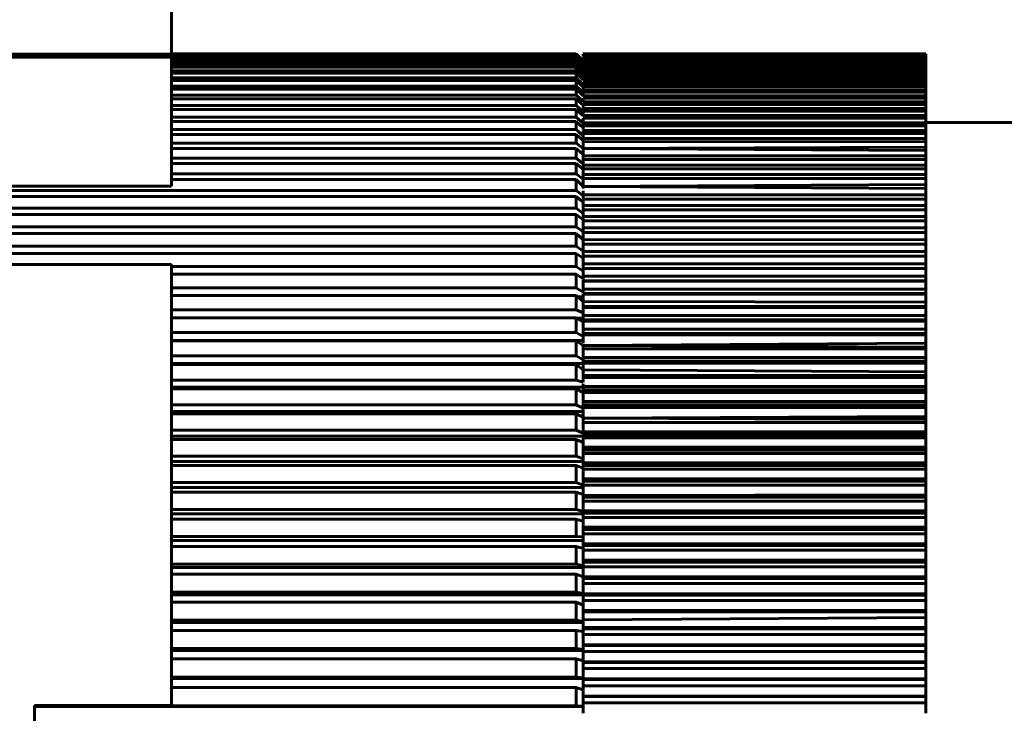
# Model space of a CAD drawing. Header units: millimetres. Extents: x -66 to 68, y -118 to 118.
# Tile 10 of 13: x 32 to 46, y 44 to 54. Entities that reach past the tile are written whole.
import ezdxf

# ---------------------------------------------------------------- set-up
doc = ezdxf.new("R2010")
doc.units = ezdxf.units.MM
doc.linetypes.add('K5LT_BASIC', pattern=[0])
doc.layers.add('Системный слой (1)', color=7, linetype='Continuous', true_color=0x6c6c6c)

# ---------------------------------------------------------------- blocks, each defined once
blk = doc.blocks.new('U12')
at = {"layer": 'Системный слой (1)', "color": 143, "linetype": 'K5LT_BASIC', "lineweight": 60, "true_color": 0x33acca}
for p, q in [((40, 47.938), (40, 47.918)), ((40, 47.876), (40, 47.905))]:
    blk.add_line(p, q, dxfattribs=at)
blk = doc.blocks.new('U13')
at = {"layer": 'Системный слой (1)', "color": 143, "linetype": 'K5LT_BASIC', "lineweight": 60, "true_color": 0x33acca}
for q in [(40, 48.742), (40, 48.687)]:
    blk.add_line((40, 48.644), q, dxfattribs=at)
blk = doc.blocks.new('U17')
at = {"layer": 'Системный слой (1)', "color": 143, "linetype": 'K5LT_BASIC', "lineweight": 60, "true_color": 0x33acca}
for p, q in [((40, 47.382), (40, 47.424)), ((40, 47.368), (40, 47.382)), ((40, 47.305), (40, 47.368)), ((40, 47.286), (40, 47.305))]:
    blk.add_line(p, q, dxfattribs=at)
blk = doc.blocks.new('U18')
at = {"layer": 'Системный слой (1)', "color": 143, "linetype": 'K5LT_BASIC', "lineweight": 60, "true_color": 0x33acca}
for p, q in [((40, 52.455), (40, 52.449)), ((40, 52.449), (40, 52.416))]:
    blk.add_line(p, q, dxfattribs=at)
blk = doc.blocks.new('U22')
at = {"layer": 'Системный слой (1)', "color": 143, "linetype": 'K5LT_BASIC', "lineweight": 60, "true_color": 0x33acca}
for p, q in [((40, 44.402), (40, 44.376)), ((40, 44.287), (40, 44.371))]:
    blk.add_line(p, q, dxfattribs=at)
blk = doc.blocks.new('U24')
at = {"layer": 'Системный слой (1)', "color": 143, "linetype": 'K5LT_BASIC', "lineweight": 60, "true_color": 0x33acca}
for p, q in [((40, 52.017), (40, 51.976)), ((40, 52.009), (40, 51.976)), ((40, 52.009), (40, 51.976)), ((40, 51.988), (40, 51.97)), ((40, 51.97), (40, 51.976))]:
    blk.add_line(p, q, dxfattribs=at)
blk = doc.blocks.new('U25')
at = {"layer": 'Системный слой (1)', "color": 143, "linetype": 'K5LT_BASIC', "lineweight": 60, "true_color": 0x33acca}
for p, q in [((40, 52.15), (40, 52.204)), ((40, 52.169), (40, 52.149)), ((40, 52.169), (40, 52.15))]:
    blk.add_line(p, q, dxfattribs=at)
blk = doc.blocks.new('U29')
at = {"layer": 'Системный слой (1)', "color": 143, "linetype": 'K5LT_BASIC', "lineweight": 60, "true_color": 0x33acca}
for p, q in [((40, 50.934), (40, 50.977)), ((40, 50.93), (40, 50.934)), ((40, 50.899), (40, 50.93)), ((40, 50.88), (40, 50.899))]:
    blk.add_line(p, q, dxfattribs=at)
blk = doc.blocks.new('U31')
at = {"layer": 'Системный слой (1)', "color": 143, "linetype": 'K5LT_BASIC', "lineweight": 60, "true_color": 0x33acca}
for p, q in [((40, 44.153), (40, 44.287)), ((40, 44.137), (40, 44.153))]:
    blk.add_line(p, q, dxfattribs=at)
blk = doc.blocks.new('U32')
at = {"layer": 'Системный слой (1)', "color": 143, "linetype": 'K5LT_BASIC', "lineweight": 60, "true_color": 0x33acca}
for p, q in [((40, 47.585), (40, 47.652)), ((40, 47.515), (40, 47.584))]:
    blk.add_line(p, q, dxfattribs=at)
blk = doc.blocks.new('U33')
at = {"layer": 'Системный слой (1)', "color": 143, "linetype": 'K5LT_BASIC', "lineweight": 60, "true_color": 0x33acca}
for p, q in [((40, 49.93), (40, 49.935)), ((40, 49.904), (40, 49.93)), ((40, 49.822), (40, 49.904))]:
    blk.add_line(p, q, dxfattribs=at)
blk = doc.blocks.new('U34')
at = {"layer": 'Системный слой (1)', "color": 143, "linetype": 'K5LT_BASIC', "lineweight": 60, "true_color": 0x33acca}
for p, q in [((40, 48.463), (40, 48.53)), ((40, 48.401), (40, 48.442))]:
    blk.add_line(p, q, dxfattribs=at)
blk = doc.blocks.new('U36')
at = {"layer": 'Системный слой (1)', "color": 143, "linetype": 'K5LT_BASIC', "lineweight": 60, "true_color": 0x33acca}
for q in [(40, 47.953), (40, 47.95), (40, 47.918)]:
    blk.add_line((40, 47.938), q, dxfattribs=at)
blk = doc.blocks.new('U38')
at = {"layer": 'Системный слой (1)', "color": 143, "linetype": 'K5LT_BASIC', "lineweight": 60, "true_color": 0x33acca}
for q in [(40, 49.618), (40, 49.567)]:
    blk.add_line((40, 49.642), q, dxfattribs=at)
blk = doc.blocks.new('U42')
at = {"layer": 'Системный слой (1)', "color": 143, "linetype": 'K5LT_BASIC', "lineweight": 60, "true_color": 0x33acca}
for p, q in [((40, 50.793), (40, 50.815)), ((40, 50.715), (40, 50.793))]:
    blk.add_line(p, q, dxfattribs=at)
blk = doc.blocks.new('U43')
at = {"layer": 'Системный слой (1)', "color": 143, "linetype": 'K5LT_BASIC', "lineweight": 60, "true_color": 0x33acca}
for p, q in [((40, 46.039), (40, 46.04)), ((40, 46.029), (40, 46.039)), ((40, 45.785), (40, 45.841))]:
    blk.add_line(p, q, dxfattribs=at)
blk = doc.blocks.new('U44')
at = {"layer": 'Системный слой (1)', "color": 143, "linetype": 'K5LT_BASIC', "lineweight": 60, "true_color": 0x33acca}
for p, q in [((40, 43.739), (40, 43.786)), ((40, 43.735), (40, 43.739)), ((40, 43.665), (40, 43.735)), ((40, 43.635), (40, 43.665))]:
    blk.add_line(p, q, dxfattribs=at)
blk = doc.blocks.new('U46')
at = {"layer": 'Системный слой (1)', "color": 143, "linetype": 'K5LT_BASIC', "lineweight": 60, "true_color": 0x33acca}
for q in [(40, 46.963), (40, 46.824), (40, 46.824)]:
    blk.add_line((40, 46.811), q, dxfattribs=at)
blk = doc.blocks.new('U48')
at = {"layer": 'Системный слой (1)', "color": 143, "linetype": 'K5LT_BASIC', "lineweight": 60, "true_color": 0x33acca}
for p, q in [((40, 45.626), (40, 45.6)), ((40, 45.526), (40, 45.583))]:
    blk.add_line(p, q, dxfattribs=at)
blk = doc.blocks.new('U52')
at = {"layer": 'Системный слой (1)', "color": 143, "linetype": 'K5LT_BASIC', "lineweight": 60, "true_color": 0x33acca}
for p, q in [((40, 45.382), (40, 45.526)), ((40, 45.381), (40, 45.382)), ((40, 45.378), (40, 45.381))]:
    blk.add_line(p, q, dxfattribs=at)
blk = doc.blocks.new('U54')
at = {"layer": 'Системный слой (1)', "color": 143, "linetype": 'K5LT_BASIC', "lineweight": 60, "true_color": 0x33acca}
for p, q in [((40, 43.979), (40, 44.037)), ((40, 43.979), (40, 44.029)), ((40, 43.886), (40, 44.003))]:
    blk.add_line(p, q, dxfattribs=at)
blk = doc.blocks.new('U55')
at = {"layer": 'Системный слой (1)', "color": 143, "linetype": 'K5LT_BASIC', "lineweight": 60, "true_color": 0x33acca}
for p, q in [((31.035, 50.583), (31, 50.583)), ((40, 50.539), (39.965, 50.583))]:
    blk.add_line(p, q, dxfattribs=at)
blk = doc.blocks.new('U57')
at = {"layer": 'Системный слой (1)', "color": 143, "linetype": 'K5LT_BASIC', "lineweight": 60, "true_color": 0x33acca}
for p, q in [((40, 46.411), (40, 46.491)), ((40, 46.411), (40, 46.459)), ((40, 46.348), (40, 46.435))]:
    blk.add_line(p, q, dxfattribs=at)
blk = doc.blocks.new('U58')
at = {"layer": 'Системный слой (1)', "color": 143, "linetype": 'K5LT_BASIC', "lineweight": 60, "true_color": 0x33acca}
for p, q in [((40, 50.009), (40, 49.962)), ((40, 49.951), (40, 49.942))]:
    blk.add_line(p, q, dxfattribs=at)
blk = doc.blocks.new('U60')
at = {"layer": 'Системный слой (1)', "color": 143, "linetype": 'K5LT_BASIC', "lineweight": 60, "true_color": 0x33acca}
for q in [(40, 45.607), (40, 45.6)]:
    blk.add_line((40, 45.626), q, dxfattribs=at)
blk = doc.blocks.new('U61')
at = {"layer": 'Системный слой (1)', "color": 143, "linetype": 'K5LT_BASIC', "lineweight": 60, "true_color": 0x33acca}
for p, q in [((40, 52.96), (40, 52.974)), ((40, 52.938), (40, 52.957)), ((40, 52.957), (40, 52.957))]:
    blk.add_line(p, q, dxfattribs=at)
blk = doc.blocks.new('U62')
at = {"layer": 'Системный слой (1)', "color": 143, "linetype": 'K5LT_BASIC', "lineweight": 60, "true_color": 0x33acca}
for p, q in [((40, 50.111), (40, 50.12)), ((40, 50.009), (40, 50.111))]:
    blk.add_line(p, q, dxfattribs=at)
blk = doc.blocks.new('U63')
at = {"layer": 'Системный слой (1)', "color": 143, "linetype": 'K5LT_BASIC', "lineweight": 60, "true_color": 0x33acca}
for p, q in [((40, 52.688), (40, 52.691)), ((40, 52.676), (40, 52.688)), ((40, 52.669), (40, 52.676)), ((40, 52.642), (40, 52.669)), ((40, 52.64), (40, 52.642))]:
    blk.add_line(p, q, dxfattribs=at)
blk = doc.blocks.new('U66')
at = {"layer": 'Системный слой (1)', "color": 143, "linetype": 'K5LT_BASIC', "lineweight": 60, "true_color": 0x33acca}
for p, q in [((40, 48.314), (40, 48.315)), ((40, 48.305), (40, 48.314)), ((40, 48.184), (40, 48.305))]:
    blk.add_line(p, q, dxfattribs=at)
blk = doc.blocks.new('U69')
at = {"layer": 'Системный слой (1)', "color": 143, "linetype": 'K5LT_BASIC', "lineweight": 60, "true_color": 0x33acca}
for p, q in [((40, 47.286), (40, 47.277)), ((40, 47.277), (40, 47.247))]:
    blk.add_line(p, q, dxfattribs=at)
blk = doc.blocks.new('U72')
at = {"layer": 'Системный слой (1)', "color": 143, "linetype": 'K5LT_BASIC', "lineweight": 60, "true_color": 0x33acca}
for p, q in [((39.968, 52.204), (39.9, 52.266)), ((40, 52.176), (39.968, 52.204))]:
    blk.add_line(p, q, dxfattribs=at)
blk = doc.blocks.new('U73')
at = {"layer": 'Системный слой (1)', "color": 143, "linetype": 'K5LT_BASIC', "lineweight": 60, "true_color": 0x33acca}
for q in [(40, 44.827), (40, 44.77)]:
    blk.add_line((40, 44.827), q, dxfattribs=at)
blk = doc.blocks.new('U74')
at = {"layer": 'Системный слой (1)', "color": 143, "linetype": 'K5LT_BASIC', "lineweight": 60, "true_color": 0x33acca}
for q in [(40, 48.601), (40, 48.562)]:
    blk.add_line((40, 48.644), q, dxfattribs=at)
blk = doc.blocks.new('U76')
at = {"layer": 'Системный слой (1)', "color": 143, "linetype": 'K5LT_BASIC', "lineweight": 60, "true_color": 0x33acca}
for p, q in [((40, 45.21), (40, 45.28)), ((40, 45.132), (40, 45.259))]:
    blk.add_line(p, q, dxfattribs=at)
blk = doc.blocks.new('U77')
at = {"layer": 'Системный слой (1)', "color": 143, "linetype": 'K5LT_BASIC', "lineweight": 60, "true_color": 0x33acca}
for p, q in [((40, 47.473), (40, 47.428)), ((40, 47.428), (40, 47.424))]:
    blk.add_line(p, q, dxfattribs=at)
blk = doc.blocks.new('U83')
at = {"layer": 'Системный слой (1)', "color": 143, "linetype": 'K5LT_BASIC', "lineweight": 60, "true_color": 0x33acca}
for p, q in [((40, 46.811), (40, 46.786)), ((40, 46.728), (40, 46.771))]:
    blk.add_line(p, q, dxfattribs=at)
blk = doc.blocks.new('U85')
at = {"layer": 'Системный слой (1)', "color": 143, "linetype": 'K5LT_BASIC', "lineweight": 60, "true_color": 0x33acca}
for p, q in [((40, 49.719), (40, 49.746)), ((40, 49.71), (40, 49.719)), ((40, 49.642), (40, 49.71)), ((40, 49.642), (40, 49.681))]:
    blk.add_line(p, q, dxfattribs=at)
blk = doc.blocks.new('U86')
at = {"layer": 'Системный слой (1)', "color": 143, "linetype": 'K5LT_BASIC', "lineweight": 60, "true_color": 0x33acca}
for p, q in [((40, 51.318), (40, 51.286)), ((40, 51.195), (40, 51.254))]:
    blk.add_line(p, q, dxfattribs=at)
blk = doc.blocks.new('U87')
at = {"layer": 'Системный слой (1)', "color": 143, "linetype": 'K5LT_BASIC', "lineweight": 60, "true_color": 0x33acca}
for p, q in [((40, 50.583), (40, 50.648)), ((40, 50.539), (40, 50.583)), ((40, 50.539), (40, 50.583))]:
    blk.add_line(p, q, dxfattribs=at)
blk = doc.blocks.new('U88')
at = {"layer": 'Системный слой (1)', "color": 143, "linetype": 'K5LT_BASIC', "lineweight": 60, "true_color": 0x33acca}
for p, q in [((40, 51.786), (40, 51.872)), ((40, 51.765), (40, 51.786)), ((40, 51.786), (40, 51.786)), ((40, 51.764), (40, 51.765))]:
    blk.add_line(p, q, dxfattribs=at)
blk = doc.blocks.new('U92')
at = {"layer": 'Системный слой (1)', "color": 143, "linetype": 'K5LT_BASIC', "lineweight": 60, "true_color": 0x33acca}
for p, q in [((40, 51.93), (40, 51.976)), ((40, 51.872), (40, 51.93))]:
    blk.add_line(p, q, dxfattribs=at)
blk = doc.blocks.new('U94')
at = {"layer": 'Системный слой (1)', "color": 143, "linetype": 'K5LT_BASIC', "lineweight": 60, "true_color": 0x33acca}
for q in [(40, 49.019), (40, 48.975)]:
    blk.add_line((40, 48.997), q, dxfattribs=at)

msp = doc.modelspace()

# ---------------------------------------------------------------- linework, layer by layer
at = {"layer": 'Системный слой (1)', "color": 143, "linetype": 'K5LT_BASIC', "lineweight": 60, "true_color": 0x33acca}
for p, q in [((34, 57.75), (34, 51.322)), ((39.9, 53.249), (31.1, 53.249)), ((39.9, 53.235), (31.1, 53.235)), ((39.9, 53.203), (31.1, 53.203)), ((39.9, 53.25), (34, 53.25)), ((39.9, 53.246), (34, 53.246)), ((39.9, 53.225), (34, 53.225)), ((39.9, 53.187), (34, 53.187)), ((39.9, 53.153), (34, 53.153)), ((39.9, 53.131), (34, 53.131)), ((40, 53.15), (39.9, 53.25)), ((39.9, 53.249), (39.9, 53.25)), ((40, 53.149), (39.9, 53.249)), ((40, 53.146), (39.9, 53.246)), ((39.9, 53.235), (39.9, 53.246)), ((40, 53.135), (39.9, 53.235)), ((40, 53.125), (39.9, 53.225)), ((39.9, 53.203), (39.9, 53.225)), ((40, 53.103), (39.9, 53.203)), ((39.9, 53.153), (39.9, 53.187)), ((40, 53.088), (39.9, 53.187)), ((40, 53.054), (39.9, 53.153)), ((39.9, 53.087), (39.9, 53.131)), ((40, 53.033), (39.9, 53.131)), ((45, 53.25), (40, 53.25)), ((45, 53.25), (40, 53.25)), ((40, 53.247), (40, 53.25)), ((45, 53.247), (40, 53.247)), ((45, 53.244), (40, 53.244)), ((40, 53.238), (40, 53.244)), ((45, 53.238), (40, 53.238)), ((40, 53.222), (40, 53.232)), ((45, 53.232), (40, 53.232)), ((45, 53.222), (40, 53.222)), ((45, 53.214), (40, 53.214)), ((40, 53.2), (40, 53.214)), ((45, 53.2), (40, 53.2)), ((40, 53.172), (40, 53.19)), ((45, 53.19), (40, 53.19)), ((45, 53.172), (40, 53.172)), ((40, 53.138), (40, 53.159)), ((45, 53.159), (40, 53.159)), ((45, 53.138), (40, 53.138)), ((40, 53.136), (40, 53.135)), ((40, 53.097), (40, 53.122)), ((45, 53.122), (40, 53.122)), ((45, 53.25), (45, 53.25)), ((45, 53.247), (45, 53.25)), ((45, 53.244), (45, 53.247)), ((45, 53.238), (45, 53.244)), ((45, 53.232), (45, 53.238)), ((45, 53.222), (45, 53.232)), ((45, 53.214), (45, 53.222)), ((45, 53.2), (45, 53.214)), ((45, 53.19), (45, 53.2)), ((45, 53.172), (45, 53.19)), ((45, 53.159), (45, 53.172)), ((45, 53.138), (45, 53.159)), ((45, 53.122), (45, 53.138)), ((45, 53.097), (45, 53.122)), ((39.9, 53.087), (34, 53.087)), ((39.9, 53.059), (34, 53.059)), ((39.9, 53.003), (34, 53.003)), ((40, 52.988), (39.9, 53.087)), ((39.9, 53.003), (39.9, 53.059)), ((40, 52.96), (39.9, 53.059)), ((40, 52.905), (39.9, 53.003)), ((45, 53.097), (40, 53.097)), ((45, 53.079), (40, 53.079)), ((40, 53.05), (40, 53.079)), ((45, 53.05), (40, 53.05)), ((40, 53.05), (40, 53.047)), ((40, 52.997), (40, 53.03)), ((45, 53.03), (40, 53.03)), ((40, 52.999), (40, 52.993)), ((40, 52.997), (40, 52.955)), ((45, 52.997), (40, 52.997)), ((40, 52.993), (40, 52.981)), ((45, 53.079), (45, 53.097)), ((45, 53.05), (45, 53.079)), ((45, 53.03), (45, 53.05)), ((45, 52.997), (45, 53.03)), ((45, 52.974), (45, 52.997)), ((39.9, 52.968), (34, 52.968)), ((39.9, 52.902), (34, 52.902)), ((39.9, 52.861), (34, 52.861)), ((40, 52.871), (39.9, 52.968)), ((39.9, 52.902), (39.9, 52.968)), ((40, 52.805), (39.9, 52.902)), ((40, 52.765), (39.9, 52.861)), ((39.9, 52.783), (39.9, 52.861)), ((45, 52.974), (40, 52.974)), ((45, 52.938), (40, 52.938)), ((45, 52.913), (40, 52.913)), ((40, 52.872), (40, 52.913)), ((45, 52.872), (40, 52.872)), ((45, 52.845), (40, 52.845)), ((40, 52.801), (40, 52.845)), ((45, 52.938), (45, 52.974)), ((45, 52.913), (45, 52.938)), ((45, 52.872), (45, 52.913)), ((45, 52.845), (45, 52.872)), ((45, 52.801), (45, 52.845)), ((39.9, 52.783), (34, 52.783)), ((39.9, 52.737), (34, 52.737)), ((40, 52.688), (39.9, 52.783)), ((39.9, 52.649), (39.9, 52.737)), ((40, 52.642), (39.9, 52.737)), ((45, 52.801), (40, 52.801)), ((40, 52.724), (40, 52.771)), ((45, 52.771), (40, 52.771)), ((40, 52.724), (40, 52.676)), ((45, 52.724), (40, 52.724)), ((40, 52.706), (40, 52.697)), ((40, 52.697), (40, 52.676)), ((45, 52.691), (40, 52.691)), ((45, 52.771), (45, 52.801)), ((45, 52.724), (45, 52.771)), ((45, 52.691), (45, 52.724)), ((45, 52.64), (45, 52.691)), ((39.9, 52.649), (34, 52.649)), ((39.9, 52.596), (34, 52.596)), ((40, 52.555), (39.9, 52.649)), ((40, 52.503), (39.9, 52.596)), ((39.9, 52.497), (39.9, 52.596)), ((45, 52.64), (40, 52.64)), ((40, 52.551), (40, 52.605)), ((45, 52.605), (40, 52.605)), ((45, 52.551), (40, 52.551)), ((45, 52.605), (45, 52.64)), ((45, 52.551), (45, 52.605)), ((45, 52.514), (45, 52.551)), ((39.9, 52.497), (34, 52.497)), ((39.9, 52.439), (34, 52.439)), ((40, 52.405), (39.9, 52.497)), ((40, 52.347), (39.9, 52.439)), ((39.9, 52.33), (39.9, 52.439)), ((40, 52.455), (40, 52.514)), ((45, 52.514), (40, 52.514)), ((45, 52.455), (40, 52.455)), ((45, 52.416), (40, 52.416)), ((40, 52.354), (40, 52.416)), ((45, 52.455), (45, 52.514)), ((45, 52.416), (45, 52.455)), ((45, 52.354), (45, 52.416)), ((39.9, 52.33), (34, 52.33)), ((39.9, 52.266), (34, 52.266)), ((40, 52.239), (39.9, 52.33)), ((39.9, 52.147), (39.9, 52.266)), ((45, 52.354), (40, 52.354)), ((40, 52.248), (40, 52.313)), ((45, 52.313), (40, 52.313)), ((40, 52.264), (40, 52.245)), ((45, 52.313), (45, 52.354)), ((45, 52.248), (45, 52.313)), ((39.9, 52.147), (34, 52.147)), ((40, 52.058), (39.9, 52.147)), ((40, 52.251), (40, 52.222)), ((40, 52.248), (40, 52.169)), ((45, 52.248), (40, 52.248)), ((45, 52.204), (40, 52.204)), ((40, 52.135), (40, 52.047)), ((45, 52.135), (40, 52.135)), ((47.5, 52.25), (45, 52.25)), ((45, 52.204), (45, 52.248)), ((45, 52.135), (45, 52.204)), ((45, 52.089), (45, 52.135)), ((39.9, 52.077), (34, 52.077)), ((39.9, 51.948), (39.9, 52.077)), ((40, 51.988), (39.9, 52.077)), ((45, 52.089), (40, 52.089)), ((40, 52.017), (40, 52.089)), ((45, 52.017), (40, 52.017)), ((45, 51.968), (40, 51.976)), ((45, 52.017), (45, 52.089)), ((45, 51.968), (45, 52.017)), ((39.9, 51.948), (34, 51.948)), ((39.9, 51.873), (34, 51.873)), ((40, 51.872), (39.9, 51.948)), ((39.9, 51.733), (39.9, 51.873)), ((40, 51.786), (39.9, 51.873)), ((45, 51.893), (40, 51.872)), ((40, 51.872), (40, 51.807)), ((45, 51.843), (40, 51.872)), ((45, 51.893), (45, 51.968)), ((45, 51.843), (45, 51.893)), ((45, 51.764), (45, 51.843)), ((39.9, 51.733), (34, 51.733)), ((40, 51.649), (39.9, 51.733)), ((40, 51.764), (40, 51.679)), ((45, 51.764), (40, 51.764)), ((45, 51.711), (40, 51.711)), ((40, 51.63), (40, 51.711)), ((45, 51.711), (45, 51.764)), ((45, 51.63), (45, 51.711)), ((39.9, 51.653), (34, 51.653)), ((39.9, 51.504), (39.9, 51.653)), ((40, 51.568), (39.9, 51.653)), ((40, 51.679), (40, 51.663)), ((40, 51.663), (40, 51.627)), ((40, 51.63), (40, 51.546)), ((45, 51.63), (40, 51.63)), ((45, 51.575), (40, 51.575)), ((40, 51.49), (40, 51.575)), ((45, 51.575), (45, 51.63)), ((45, 51.49), (45, 51.575)), ((39.9, 51.504), (34, 51.504)), ((39.9, 51.418), (34, 51.418)), ((40, 51.422), (39.9, 51.504)), ((39.9, 51.26), (39.9, 51.418)), ((40, 51.318), (39.9, 51.418)), ((45, 51.49), (40, 51.49)), ((40, 51.49), (40, 51.408)), ((45, 51.433), (40, 51.433)), ((40, 51.318), (40, 51.433)), ((45, 51.433), (45, 51.49)), ((45, 51.345), (45, 51.433)), ((29, 51.322), (34, 51.322)), ((39.9, 51.26), (31.1, 51.26)), ((40, 51.181), (39.9, 51.26)), ((45, 51.345), (40, 51.318)), ((40, 51.318), (40, 51.286)), ((45, 51.286), (40, 51.318)), ((45, 51.286), (45, 51.345)), ((45, 51.195), (45, 51.286)), ((39.9, 51.17), (31.1, 51.17)), ((40, 51.09), (39.9, 51.17)), ((39.9, 51.003), (39.9, 51.17)), ((40, 51.195), (40, 51.116)), ((45, 51.195), (40, 51.195)), ((45, 51.134), (40, 51.134)), ((40, 51.04), (40, 51.134)), ((45, 51.134), (45, 51.195)), ((45, 51.04), (45, 51.134)), ((39.9, 51.003), (31.1, 51.003)), ((40, 50.926), (39.9, 51.003)), ((45, 51.04), (40, 51.04)), ((40, 51.04), (40, 50.962)), ((45, 50.977), (40, 50.977)), ((45, 50.977), (45, 51.04)), ((45, 50.88), (45, 50.977)), ((39.9, 50.907), (31.1, 50.907)), ((40, 50.83), (39.9, 50.907)), ((39.9, 50.731), (39.9, 50.907)), ((40, 50.962), (40, 50.934)), ((40, 50.943), (40, 50.899)), ((40, 50.88), (40, 50.804)), ((45, 50.88), (40, 50.88)), ((45, 50.815), (45, 50.88)), ((39.9, 50.731), (31.1, 50.731)), ((40, 50.657), (39.9, 50.731)), ((45, 50.815), (40, 50.815)), ((40, 50.715), (40, 50.641)), ((45, 50.715), (40, 50.715)), ((45, 50.715), (45, 50.815)), ((45, 50.648), (45, 50.715)), ((39.9, 50.631), (31.1, 50.631)), ((40, 50.539), (39.9, 50.631)), ((39.9, 50.447), (39.9, 50.631)), ((45, 50.648), (40, 50.648)), ((45, 50.545), (40, 50.539)), ((40, 50.539), (40, 50.476)), ((45, 50.545), (45, 50.648)), ((45, 50.476), (45, 50.545)), ((39.9, 50.447), (31.1, 50.447)), ((40, 50.376), (39.9, 50.447)), ((40, 50.371), (40, 50.476)), ((45, 50.476), (40, 50.476)), ((45, 50.371), (45, 50.476)), ((39.9, 50.342), (31.1, 50.342)), ((40, 50.271), (39.9, 50.342)), ((39.9, 50.15), (39.9, 50.342)), ((40, 50.371), (40, 50.3)), ((45, 50.371), (40, 50.371)), ((40, 50.192), (40, 50.3)), ((45, 50.3), (40, 50.3)), ((45, 50.3), (45, 50.371)), ((45, 50.192), (45, 50.3)), ((29, 50.178), (34, 50.178)), ((34, 50.178), (34, 43.75)), ((39.9, 50.15), (34, 50.15)), ((40, 50.081), (39.9, 50.15)), ((45, 50.192), (40, 50.192)), ((40, 50.192), (40, 50.123)), ((40, 50.123), (40, 50.091)), ((45, 50.123), (40, 50.123)), ((45, 50.12), (40, 50.12)), ((45, 50.123), (45, 50.192)), ((45, 50.12), (45, 50.123)), ((45, 50.009), (45, 50.12)), ((39.9, 50.041), (34, 50.041)), ((40, 49.972), (39.9, 50.041)), ((39.9, 49.841), (39.9, 50.041)), ((40, 50.102), (40, 50.051)), ((45, 50.009), (40, 50.009)), ((45, 49.942), (45, 50.009)), ((39.9, 49.841), (34, 49.841)), ((40, 49.775), (39.9, 49.841)), ((40, 49.935), (40, 49.942)), ((45, 49.942), (40, 49.942)), ((45, 49.935), (40, 49.935)), ((45, 49.822), (40, 49.822)), ((40, 49.822), (40, 49.757)), ((45, 49.935), (45, 49.942)), ((45, 49.822), (45, 49.935)), ((45, 49.757), (45, 49.822)), ((39.9, 49.727), (34, 49.727)), ((39.9, 49.52), (39.9, 49.727)), ((40, 49.642), (39.9, 49.727)), ((40, 49.71), (39.926, 49.71)), ((45, 49.757), (40, 49.757)), ((45, 49.746), (40, 49.746)), ((45, 49.746), (45, 49.757)), ((45, 49.63), (45, 49.746)), ((45, 49.63), (40, 49.642)), ((45, 49.567), (40, 49.567)), ((40, 49.567), (40, 49.553)), ((40, 49.553), (40, 49.567)), ((40, 49.435), (40, 49.553)), ((45, 49.553), (40, 49.553)), ((45, 49.567), (45, 49.63)), ((45, 49.553), (45, 49.567)), ((45, 49.435), (45, 49.553)), ((39.9, 49.52), (34, 49.52)), ((39.9, 49.403), (34, 49.403)), ((40, 49.476), (39.9, 49.52)), ((40, 49.34), (39.9, 49.403)), ((39.9, 49.188), (39.9, 49.403)), ((40, 49.396), (39.91, 49.396)), ((45, 49.435), (40, 49.435)), ((40, 49.435), (40, 49.374)), ((45, 49.374), (45, 49.435)), ((40, 49.374), (40, 49.341)), ((45, 49.374), (40, 49.374)), ((40, 49.236), (40, 49.356)), ((45, 49.356), (40, 49.356)), ((45, 49.356), (45, 49.374)), ((45, 49.236), (45, 49.356)), ((39.9, 49.188), (34, 49.188)), ((40, 49.13), (39.9, 49.188)), ((40, 49.236), (40, 49.176)), ((45, 49.236), (40, 49.236)), ((45, 49.176), (40, 49.176)), ((40, 49.176), (40, 49.152)), ((40, 49.032), (40, 49.155)), ((45, 49.155), (40, 49.155)), ((40, 49.152), (40, 49.096)), ((45, 49.176), (45, 49.236)), ((45, 49.155), (45, 49.176)), ((45, 49.032), (45, 49.155)), ((40, 49.071), (34, 49.071)), ((39.9, 49.067), (34, 49.067)), ((40, 48.997), (39.9, 49.067)), ((39.9, 48.846), (39.9, 49.067)), ((45, 49.032), (40, 48.997)), ((40, 48.997), (40, 48.95)), ((45, 48.975), (40, 48.997)), ((40, 48.95), (40, 48.961)), ((45, 48.975), (45, 49.032)), ((45, 48.95), (45, 48.975)), ((39.9, 48.846), (34, 48.846)), ((40, 48.791), (39.9, 48.846)), ((45, 48.95), (40, 48.95)), ((40, 48.825), (40, 48.95)), ((40, 48.825), (40, 48.77)), ((45, 48.825), (40, 48.825)), ((45, 48.825), (45, 48.95)), ((45, 48.77), (45, 48.825)), ((40, 48.736), (34, 48.736)), ((39.9, 48.721), (34, 48.721)), ((40, 48.644), (39.9, 48.721)), ((39.9, 48.494), (39.9, 48.721)), ((40, 48.77), (40, 48.742)), ((45, 48.77), (40, 48.77)), ((45, 48.742), (40, 48.742)), ((45, 48.742), (45, 48.77)), ((45, 48.615), (45, 48.742)), ((45, 48.615), (40, 48.644)), ((45, 48.562), (40, 48.562)), ((40, 48.53), (40, 48.562)), ((40, 48.562), (40, 48.53)), ((45, 48.53), (40, 48.53)), ((45, 48.562), (45, 48.615)), ((45, 48.53), (45, 48.562)), ((45, 48.401), (45, 48.53)), ((39.9, 48.494), (34, 48.494)), ((40, 48.391), (34, 48.391)), ((40, 48.463), (39.9, 48.494)), ((45, 48.401), (40, 48.401)), ((40, 48.401), (40, 48.35)), ((45, 48.35), (45, 48.401)), ((39.9, 48.366), (34, 48.366)), ((40, 48.314), (39.9, 48.366)), ((39.9, 48.133), (39.9, 48.366)), ((40, 48.35), (40, 48.314)), ((45, 48.35), (40, 48.35)), ((45, 48.315), (40, 48.315)), ((45, 48.315), (45, 48.35)), ((45, 48.184), (45, 48.315)), ((39.9, 48.133), (34, 48.133)), ((40, 48.085), (39.9, 48.133)), ((40, 48.184), (40, 48.135)), ((45, 48.184), (40, 48.184)), ((45, 48.135), (40, 48.135)), ((40, 48.135), (40, 48.109)), ((40, 48.109), (40, 48.048)), ((40, 47.964), (40, 48.097)), ((45, 48.097), (40, 48.097)), ((45, 48.135), (45, 48.184)), ((45, 48.097), (45, 48.135)), ((45, 47.964), (45, 48.097)), ((40, 48.037), (34, 48.037)), ((39.9, 48.002), (34, 48.002)), ((40, 47.953), (39.9, 48.002)), ((39.9, 47.763), (39.9, 48.002)), ((45, 47.964), (40, 47.938)), ((45, 47.918), (45, 47.964)), ((40, 47.938), (40, 47.876)), ((45, 47.918), (40, 47.938)), ((45, 47.876), (40, 47.876)), ((40, 47.741), (40, 47.876)), ((45, 47.876), (45, 47.918)), ((45, 47.741), (45, 47.876)), ((39.9, 47.763), (34, 47.763)), ((40, 47.675), (34, 47.675)), ((40, 47.719), (39.9, 47.763)), ((40, 47.741), (40, 47.697)), ((45, 47.741), (40, 47.741)), ((45, 47.697), (40, 47.697)), ((40, 47.697), (40, 47.652)), ((45, 47.697), (45, 47.741)), ((45, 47.652), (45, 47.697)), ((39.9, 47.629), (34, 47.629)), ((39.9, 47.386), (39.9, 47.629)), ((40, 47.584), (39.9, 47.629)), ((45, 47.652), (40, 47.652)), ((45, 47.515), (45, 47.652)), ((39.9, 47.386), (34, 47.386)), ((40, 47.345), (39.9, 47.386)), ((40, 47.515), (40, 47.473)), ((45, 47.515), (40, 47.515)), ((45, 47.473), (40, 47.473)), ((45, 47.424), (40, 47.424)), ((45, 47.473), (45, 47.515)), ((45, 47.424), (45, 47.473)), ((45, 47.286), (45, 47.424)), ((40, 47.305), (34, 47.305)), ((39.9, 47.249), (34, 47.249)), ((40, 47.208), (39.9, 47.249)), ((39.9, 47.001), (39.9, 47.249)), ((45, 47.286), (40, 47.286)), ((45, 47.247), (40, 47.247)), ((40, 47.247), (40, 47.208)), ((45, 47.247), (45, 47.286)), ((45, 47.195), (45, 47.247)), ((40, 47.055), (40, 47.195)), ((45, 47.195), (40, 47.195)), ((45, 47.055), (45, 47.195)), ((39.9, 47.001), (34, 47.001)), ((40, 46.964), (39.9, 47.001)), ((40, 47.055), (40, 47.018)), ((45, 47.055), (40, 47.055)), ((40, 47.018), (40, 46.977)), ((45, 47.018), (40, 47.018)), ((40, 46.99), (40, 46.925)), ((45, 46.963), (40, 46.963)), ((45, 47.018), (45, 47.055)), ((45, 46.963), (45, 47.018)), ((45, 46.822), (45, 46.963)), ((40, 46.927), (34, 46.927)), ((39.9, 46.861), (34, 46.861)), ((40, 46.824), (39.9, 46.861)), ((39.9, 46.609), (39.9, 46.861)), ((45, 46.822), (40, 46.811)), ((40, 46.811), (40, 46.786)), ((45, 46.786), (45, 46.822)), ((45, 46.786), (40, 46.786)), ((40, 46.786), (40, 46.728)), ((40, 46.586), (40, 46.728)), ((45, 46.728), (40, 46.728)), ((45, 46.728), (45, 46.786)), ((45, 46.586), (45, 46.728)), ((39.9, 46.609), (34, 46.609)), ((40, 46.544), (34, 46.544)), ((40, 46.577), (39.9, 46.609)), ((40, 46.586), (40, 46.553)), ((45, 46.586), (40, 46.586)), ((45, 46.553), (40, 46.553)), ((40, 46.553), (40, 46.506)), ((45, 46.553), (45, 46.586)), ((45, 46.491), (45, 46.553)), ((39.9, 46.468), (34, 46.468)), ((39.9, 46.212), (39.9, 46.468)), ((40, 46.435), (39.9, 46.468)), ((40, 46.506), (40, 46.491)), ((45, 46.491), (40, 46.491)), ((45, 46.348), (45, 46.491)), ((45, 46.348), (40, 46.348)), ((40, 46.348), (40, 46.317)), ((40, 46.317), (40, 46.253)), ((40, 46.253), (40, 46.317)), ((45, 46.317), (40, 46.317)), ((40, 46.108), (40, 46.253)), ((45, 46.253), (40, 46.253)), ((45, 46.317), (45, 46.348)), ((45, 46.253), (45, 46.317)), ((45, 46.108), (45, 46.253)), ((39.9, 46.212), (34, 46.212)), ((40, 46.154), (34, 46.154)), ((40, 46.207), (39.9, 46.212)), ((45, 46.108), (40, 46.108)), ((40, 46.108), (40, 46.08)), ((45, 46.08), (45, 46.108)), ((39.9, 46.068), (34, 46.068)), ((40, 46.039), (39.9, 46.068)), ((39.9, 45.809), (39.9, 46.068)), ((45, 46.08), (40, 46.08)), ((40, 46.08), (40, 46.04)), ((40, 46.04), (40, 46.032)), ((40, 45.866), (40, 46.012)), ((45, 46.012), (40, 46.012)), ((45, 46.012), (45, 46.08)), ((45, 45.866), (45, 46.012)), ((39.9, 45.809), (34, 45.809)), ((40, 45.785), (39.9, 45.809)), ((45, 45.866), (40, 45.866)), ((40, 45.866), (40, 45.841)), ((40, 45.841), (40, 45.798)), ((45, 45.841), (40, 45.841)), ((40, 45.812), (40, 45.744)), ((45, 45.841), (45, 45.866)), ((45, 45.77), (45, 45.841)), ((40, 45.76), (34, 45.76)), ((39.9, 45.664), (34, 45.664)), ((39.9, 45.402), (39.9, 45.664)), ((40, 45.626), (39.9, 45.664)), ((45, 45.77), (40, 45.77)), ((40, 45.626), (40, 45.77)), ((45, 45.623), (45, 45.77)), ((45, 45.623), (40, 45.626)), ((40, 45.6), (40, 45.526)), ((45, 45.6), (40, 45.6)), ((45, 45.526), (40, 45.526)), ((45, 45.6), (45, 45.623)), ((45, 45.526), (45, 45.6)), ((45, 45.378), (45, 45.526)), ((39.9, 45.402), (34, 45.402)), ((40, 45.382), (39.9, 45.402)), ((45, 45.378), (40, 45.378)), ((40, 45.378), (40, 45.357)), ((45, 45.357), (45, 45.378)), ((40, 45.361), (34, 45.361)), ((39.9, 45.256), (34, 45.256)), ((40, 45.21), (39.9, 45.256)), ((39.9, 44.992), (39.9, 45.256)), ((45, 45.357), (40, 45.357)), ((40, 45.357), (40, 45.308)), ((40, 45.308), (40, 45.28)), ((45, 45.28), (40, 45.28)), ((45, 45.28), (45, 45.357)), ((45, 45.132), (45, 45.28)), ((45, 45.132), (40, 45.132)), ((40, 45.132), (40, 45.113)), ((45, 45.113), (40, 45.113)), ((40, 45.113), (40, 45)), ((40, 45.033), (40, 45.113)), ((45, 45.113), (45, 45.132)), ((45, 45.033), (45, 45.113)), ((39.9, 44.992), (34, 44.992)), ((40, 44.958), (34, 44.958)), ((40, 44.975), (39.9, 44.992)), ((45, 45.033), (40, 45)), ((40, 44.884), (40, 45.033)), ((45, 44.884), (45, 45.033)), ((39.9, 44.844), (34, 44.844)), ((40, 44.827), (39.9, 44.844)), ((39.9, 44.578), (39.9, 44.844)), ((45, 44.884), (40, 44.884)), ((40, 44.884), (40, 44.869)), ((45, 44.869), (40, 44.869)), ((40, 44.869), (40, 44.827)), ((40, 44.817), (40, 44.827)), ((45, 44.869), (45, 44.884)), ((45, 44.786), (45, 44.869)), ((40, 44.636), (40, 44.786)), ((45, 44.786), (40, 44.786)), ((45, 44.636), (45, 44.786)), ((39.9, 44.578), (34, 44.578)), ((40, 44.553), (34, 44.553)), ((40, 44.565), (39.9, 44.578)), ((40, 44.636), (40, 44.623)), ((45, 44.636), (40, 44.636)), ((40, 44.623), (40, 44.579)), ((45, 44.623), (40, 44.623)), ((40, 44.593), (40, 44.523)), ((45, 44.537), (40, 44.537)), ((40, 44.402), (40, 44.537)), ((45, 44.623), (45, 44.636)), ((45, 44.537), (45, 44.623)), ((45, 44.387), (45, 44.537)), ((39.9, 44.429), (34, 44.429)), ((40, 44.402), (39.9, 44.429)), ((39.9, 44.161), (39.9, 44.429)), ((40, 44.387), (40, 44.376)), ((45, 44.387), (40, 44.387)), ((45, 44.376), (40, 44.376)), ((40, 44.376), (40, 44.287)), ((45, 44.376), (45, 44.387)), ((45, 44.287), (45, 44.376)), ((45, 44.287), (40, 44.287)), ((45, 44.137), (45, 44.287)), ((39.9, 44.161), (34, 44.161)), ((40, 44.145), (34, 44.145)), ((40, 44.153), (39.9, 44.161)), ((40, 44.137), (40, 44.128)), ((45, 44.137), (40, 44.137)), ((40, 44.128), (40, 44.078)), ((45, 44.128), (40, 44.128)), ((40, 44.078), (40, 44.037)), ((45, 44.128), (45, 44.137)), ((45, 44.037), (45, 44.128)), ((39.9, 44.012), (34, 44.012)), ((40, 43.979), (39.9, 44.012)), ((39.9, 43.744), (39.9, 44.012)), ((45, 44.037), (40, 44.037)), ((45, 43.886), (45, 44.037)), ((45, 43.886), (40, 43.886)), ((40, 43.886), (40, 43.88)), ((40, 43.786), (40, 43.88)), ((40, 43.88), (40, 43.765)), ((45, 43.88), (40, 43.88)), ((45, 43.88), (45, 43.886)), ((45, 43.786), (45, 43.88)), ((32, 43.25), (32, 43.75)), ((34, 43.75), (32, 43.75)), ((39.9, 43.744), (32, 43.744)), ((40, 43.735), (32, 43.735)), ((40, 43.739), (39.9, 43.744)), ((45, 43.786), (40, 43.786)), ((45, 43.635), (45, 43.786))]:
    msp.add_line(p, q, dxfattribs=at)

# ---------------------------------------------------------------- block references
at = {"layer": 'Системный слой (1)'}
for name in ['U61', 'U63', 'U18', 'U72', 'U25', 'U24', 'U92', 'U88', 'U86', 'U29', 'U42', 'U55', 'U87', 'U62', 'U58', 'U33', 'U85', 'U38', 'U94', 'U13', 'U74', 'U34', 'U66', 'U36', 'U12', 'U32', 'U77', 'U17', 'U69', 'U46', 'U83', 'U57', 'U43', 'U48', 'U60', 'U52', 'U76', 'U73', 'U22', 'U31', 'U54', 'U44']:
    msp.add_blockref(name, (0, 0), dxfattribs=at)

doc.saveas('drawing.dxf')
